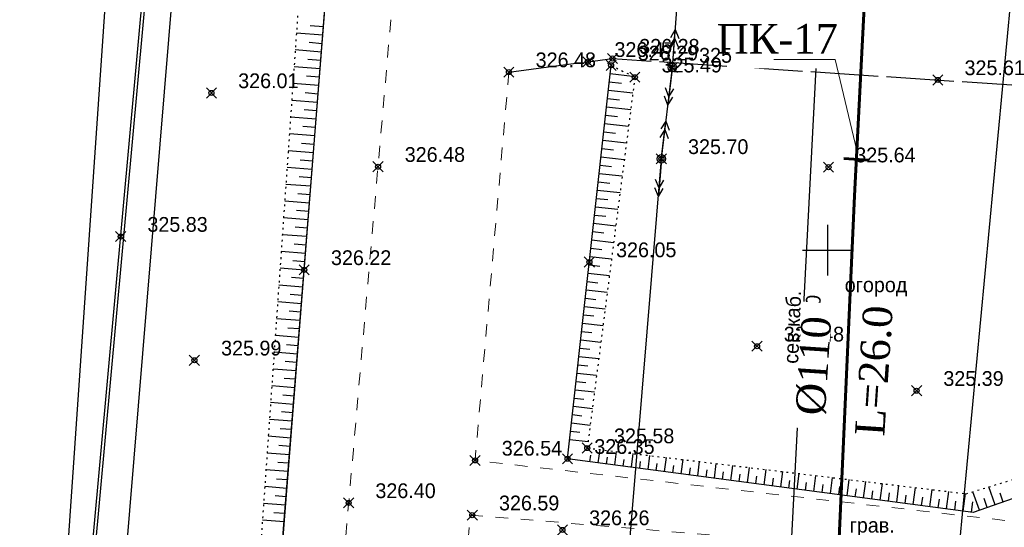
# Model space of a CAD drawing. Header units: metres. Extents: x 703769 to 722343, y 4313031 to 4317457.
# Tile 219 of 256: x 708181 to 708239, y 4314762 to 4314792. Entities that reach past the tile are written whole.
import ezdxf
from ezdxf import colors
from ezdxf.entities.mleader import LeaderData, LeaderLine
from ezdxf.math import Vec2, Vec3

# ---------------------------------------------------------------- set-up
doc = ezdxf.new("R2010")
doc.units = ezdxf.units.M
doc.header["$LTSCALE"] = 0.5
doc.header["$PDMODE"] = 35
doc.header["$PDSIZE"] = 0.3
for name, pattern in [('Auto_Street_NotBorder_Line_m1', [3, 1.5, -1.5]), ('ДОРОГИ_СТРОЯЩ', [9, 8, -1]), ('Контура низ откосов  Штриховая 0.1-0.5 - - - - - - -', [0.6, 0.1, -0.5])]:
    doc.linetypes.add(name, pattern=pattern)
for name, color, linetype in [('(001) Сетка', 92, 'Continuous'), ('(004) Точки рельефа', 7, 'Continuous'), ('(013) Газ', 30, 'ИК_Газопровод -------г--------'), ('(016) Кабель', 1, 'Continuous'), ('(019) Связь', 3, 'ИК_КАБ_СВЯЗИ'), ('(022) Возд. Линии', 7, 'Continuous'), ('(025) Дорога', 7, 'Continuous'), ('(035) Откосы', 7, 'Continuous'), ('(037) Контуры', 7, 'Continuous'), ('(040) Ограда', 7, 'Continuous')]:
    doc.layers.add(name, color=color, linetype=linetype)
doc.layers.add('AUTO#_ROADS_EXIST_L', color=7, linetype='Continuous', lineweight=15, true_color=0x000000)
doc.layers.add('ВК_В1', color=134, linetype='Continuous', lineweight=40)
doc.layers.add('ВОДОПРОВОД текст', color=7, linetype='Continuous', lineweight=50)
doc.styles.add('BM-431', font='txt')
doc.styles.add('D-431', font='txt')
doc.styles.add('Interproekt', font='isocpeur.ttf', dxfattribs={"width": 0.95, "oblique": 15})
doc.styles.get("Standard").update_dxf_attribs({"font": 'times.ttf'})
doc.styles.add('Times New Roman', font='times.ttf')
doc.linetypes.add('GAZ_VOZDUSH', pattern='A,1,-2,["~",Standard,S=3,R=0,X=-1.5,Y=-1.5],-1,10', length=14)
doc.linetypes.add('ИК_Газопровод -------г--------', pattern='A,9,-0.6,["Г",Standard,S=1.2,R=0,X=0,Y=-0.6],-1.2', length=10.8)
doc.linetypes.add('ИК_КАБ_СВЯЗИ', pattern='A,4,["o",Standard,S=0.5,R=0,X=0,Y=-0.125],4,-2', length=10)
doc.linetypes.add('ИК_Э_КАБ_НН', pattern='A,8,-2,["<",Standard,S=1,R=0,X=0,Y=-0.5],8,[">",Standard,S=1,R=0,X=-0.5,Y=-0.5],-2', length=20)
doc.linetypes.add('ОГРАДА_М_1М', pattern='A,2.5,["о",Standard,S=1,R=0,X=0,Y=-0.35],0.5,["0",Standard,S=0.5,R=0,X=-0.3,Y=-0.25],2.5', length=5.5)

# ---------------------------------------------------------------- blocks, each defined once
blk = doc.blocks.new('strela1')
at = {"layer": '(022) Возд. Линии'}
for p, q in [((-2, 0), (-1.5, 0.25)), ((0, 0), (-2, 0)), ((-2, 0), (-1.5, -0.25)), ((-1.5, 0), (-1, 0.25)), ((-1.5, 0), (-1, -0.25))]:
    blk.add_line(p, q, dxfattribs=at)
blk = doc.blocks.new('strela2')
at = {"layer": '(022) Возд. Линии'}
for p, q in [((0, 0), (2, 0)), ((1.5, 0), (1, 0.25)), ((1.5, 0), (1, -0.25)), ((2, 0), (1.5, 0.25)), ((2, 0), (1.5, -0.25))]:
    blk.add_line(p, q, dxfattribs=at)
blk = doc.blocks.new('STOLB')
at = {"layer": '(022) Возд. Линии'}
blk.add_circle((0, 0), 0.25, dxfattribs=at)
blk = doc.blocks.new('Setka')
at = {"layer": '(001) Сетка'}
for p, q in [((0, 1.5), (0, -1.5)), ((-1.5, 0), (1.5, 0))]:
    blk.add_line(p, q, dxfattribs=at)
blk = doc.blocks.new('*U279')
at = {"color": 1, "lineweight": 60, "flags": 128}
blk.add_lwpolyline([(-0.015, -0.757), (0.015, 0.757)], dxfattribs=at)
blk = doc.blocks.new('*U280')
at = {"color": 0, "linetype": 'ByBlock', "lineweight": -2, "transparency": 16777216, "rotation": 267.1111692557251}
blk.add_blockref('*U279', (708230.17, 4314783.841), dxfattribs=at)
blk = doc.blocks.new('_Dot')
at = {"color": 0, "linetype": 'ByBlock', "lineweight": -2}
blk.add_line((-0.5, 0), (-1, 0), dxfattribs=at)
at = {"color": 0, "linetype": 'ByBlock', "const_width": 0.5}
blk.add_lwpolyline([(-0.25, 0, 1), (0.25, 0, 1)], format="xyb", close=True, dxfattribs=at)

msp = doc.modelspace()

# ---------------------------------------------------------------- linework, layer by layer
at = {"layer": '(013) Газ', "linetype": 'GAZ_VOZDUSH', "elevation": 324.816, "flags": 128}
msp.add_lwpolyline([(708165.166, 4315455.034), (708237.064, 4315447.856), (708237.796, 4315439.435), (708237.948, 4315425.87), (708271.633, 4315423.02), (708271.633, 4315423.02), (708293.165, 4315421.558), (708284.482, 4315255.16), (708278.28, 4315165.641), (708278.086, 4315159.227), (708267.101, 4315087.682), (708203.286, 4314411.276), (708188.652, 4314151.902), (708188.652, 4314118.902)], dxfattribs=at)
at = {"layer": '(016) Кабель', "linetype": 'ИК_Э_КАБ_НН', "elevation": 325.652, "flags": 128}
msp.add_lwpolyline([(708148.162, 4314184.928), (708151.497, 4314225.638), (708155.946, 4314277.346), (708160.092, 4314325.308), (708165.82, 4314399.254), (708169.045, 4314439.184), (708172.399, 4314480.837), (708175.762, 4314521.367), (708178.982, 4314558.811), (708182.201, 4314596.426), (708185.813, 4314637.091), (708189.128, 4314677.545), (708192.281, 4314716.43), (708195.859, 4314758.023), (708198.741, 4314794.021), (708202.87, 4314842.96), (708206.45, 4314887.572), (708209.623, 4314925.94), (708213.998, 4314964.466), (708217.888, 4315003.776), (708222.285, 4315053.198), (708227.646, 4315118.21), (708230.7, 4315153.26), (708233.599, 4315183.887), (708236.608, 4315219.867), (708239.917, 4315258.483), (708242.964, 4315292.096), (708245.88, 4315324.716), (708249.037, 4315363.449), (708251.639, 4315395.315), (708254.553, 4315428.663), (708258.525, 4315473.098), (708262.105, 4315516.97), (708265.007, 4315550.248), (708267.691, 4315583.251), (708270.438, 4315616.597), (708274.286, 4315657.842), (708277.622, 4315697.97), (708280.245, 4315726.073), (708282.134, 4315747.294), (708285.192, 4315782.765), (708287.519, 4315812.482), (708289.716, 4315837.095), (708292.577, 4315870.499), (708295.609, 4315906.644), (708298.169, 4315937.003), (708301.105, 4315969.327), (708303.908, 4316001.447), (708306.247, 4316027.782), (708309.271, 4316062.456), (708312.329, 4316097.927), (708314.656, 4316127.644), (708316.853, 4316152.257), (708319.714, 4316185.661), (708322.746, 4316221.806), (708325.306, 4316252.165), (708328.242, 4316284.489), (708331.045, 4316316.609), (708331.607, 4316322.941)], dxfattribs=at)
at = {"layer": '(019) Связь', "flags": 128}
for points, elevation in [([(708317.145, 4316324.221), (708301.016, 4316142.912), (708256.741, 4315645.198), (708241.57, 4315465.518), (708189.214, 4314845.558), (708166.334, 4314514.295), (708160.318, 4314448.76), (708146.619, 4314291.453), (708137.034, 4314165.721), (708137.034, 4314165.721), (708137.034, 4314165.721), (708136.895, 4314100.448), (708136.888, 4314097.122)], 324.516), ([(708153.006, 4314105.043), (708156.993, 4314142.734), (708156.993, 4314142.734), (708174.147, 4314200.184), (708174.323, 4314203.958), (708195.362, 4314453.153), (708204.073, 4314563.084), (708218.911, 4314738.478), (708226.164, 4314758.135), (708236.601, 4314958.674), (708237.563, 4314979.166), (708241.532, 4315051.931), (708251.542, 4315144.303), (708253.161, 4315164.518), (708257.428, 4315233.645), (708258.881, 4315245.481), (708269.326, 4315369.847), (708270.394, 4315382.606), (708278.265, 4315465.509), (708280.616, 4315477.921), (708295.324, 4315641.488), (708303.766, 4315706.848), (708303.348, 4315724.234), (708305.187, 4315772.118), (708306.696, 4315783.119), (708308.615, 4315806.312), (708309.889, 4315815.038), (708320.552, 4315934.795), (708321.594, 4315946.168), (708336.888, 4316115.682), (708345.287, 4316227.711), (708346.981, 4316228.783), (708355.083, 4316230.156), (708358.134, 4316229.662)], 325.431)]:
    msp.add_lwpolyline(points, dxfattribs=dict(at, elevation=elevation))
at = {"layer": '(022) Возд. Линии', "elevation": -1.937, "flags": 128}
msp.add_lwpolyline([(708173.508, 4314249.294), (708180.426, 4314321.315), (708187.561, 4314422.215), (708190.623, 4314454.694), (708195.781, 4314509.415), (708203.64, 4314603.19), (708211.44, 4314697.517), (708218.596, 4314783.876), (708219.251, 4314789.291), (708222.239, 4314829.112), (708225.833, 4314872.829), (708227.553, 4314940.171), (708237.806, 4315038.61), (708242.302, 4315088.885), (708248.423, 4315158.844), (708247.859, 4315176.046), (708220.321, 4315178.161)], dxfattribs=at)
at = {"layer": '(025) Дорога', "elevation": 325.745, "flags": 128}
msp.add_lwpolyline([(708193.008, 4314847.478), (708194.025, 4314847.311), (708178.741, 4314663.003), (708176.27, 4314663.341), (708178.346, 4314685.769), (708181.068, 4314716.83), (708184.673, 4314756.981), (708188.173, 4314795.283), (708192.787, 4314843.357), (708193.008, 4314847.478)], dxfattribs=at)
at = {"layer": '(025) Дорога', "linetype": 'ДОРОГИ_СТРОЯЩ', "elevation": 325.447, "flags": 128}
msp.add_lwpolyline([(708209.552, 4314789.019), (708214.229, 4314789.631), (708215.697, 4314789.823), (708248.874, 4314787.637), (708251.05, 4314785.385), (708250.12, 4314772.548), (708255.039, 4314772.344)], dxfattribs=at)
at = {"layer": '(035) Откосы'}
for p, q in [((708196.945, 4314791.344, 325.699), (708198.512, 4314791.22, 325.699)), ((708197.766, 4314791.78, 325.699), (708198.551, 4314791.718, 325.699)), ((708197.691, 4314790.784, 325.699), (708198.472, 4314790.722, 325.699)), ((708196.876, 4314790.348, 325.699), (708198.433, 4314790.225, 325.699)), ((708197.617, 4314789.789, 325.699), (708198.393, 4314789.727, 325.699)), ((708196.806, 4314789.352, 325.699), (708198.354, 4314789.23, 325.699)), ((708215.56, 4314788.928, -0.295), (708216.889, 4314788.781, -0.295)), ((708196.737, 4314788.356, 325.699), (708198.275, 4314788.234, 325.699)), ((708197.543, 4314788.793, 325.699), (708198.314, 4314788.732, 325.699)), ((708215.506, 4314788.434, -0.295), (708216.237, 4314788.353, -0.295)), ((708197.469, 4314787.798, 325.699), (708198.235, 4314787.737, 325.699)), ((708215.451, 4314787.941, -0.295), (708216.904, 4314787.78, -0.295)), ((708196.667, 4314787.361, 325.699), (708198.196, 4314787.239, 325.699)), ((708215.397, 4314787.448, -0.295), (708216.119, 4314787.368, -0.295)), ((708197.394, 4314786.802, 325.699), (708198.156, 4314786.742, 325.699)), ((708215.342, 4314786.955, -0.295), (708216.778, 4314786.796, -0.295)), ((708196.597, 4314786.365, 325.699), (708198.117, 4314786.244, 325.699)), ((708215.287, 4314786.461, -0.295), (708216.001, 4314786.382, -0.295)), ((708197.32, 4314785.807, 325.699), (708198.077, 4314785.747, 325.699)), ((708215.178, 4314785.475, -0.295), (708215.883, 4314785.397, -0.295)), ((708215.233, 4314785.968, -0.295), (708216.651, 4314785.811, -0.295)), ((708196.528, 4314785.369, 325.699), (708198.038, 4314785.249, 325.699)), ((708197.246, 4314784.811, 325.699), (708197.998, 4314784.751, 325.699)), ((708215.124, 4314784.981, -0.295), (708216.525, 4314784.826, -0.295)), ((708196.458, 4314784.373, 325.699), (708197.959, 4314784.254, 325.699)), ((708215.069, 4314784.488, -0.295), (708215.765, 4314784.411, -0.295)), ((708197.171, 4314783.815, 325.699), (708197.92, 4314783.756, 325.699)), ((708215.015, 4314783.995, -0.295), (708216.399, 4314783.842, -0.295)), ((708196.389, 4314783.377, 325.699), (708197.88, 4314783.259, 325.699)), ((708214.96, 4314783.502, -0.295), (708215.648, 4314783.426, -0.295)), ((708197.097, 4314782.82, 325.699), (708197.841, 4314782.761, 325.699)), ((708214.851, 4314782.515, -0.295), (708215.53, 4314782.44, -0.295)), ((708214.905, 4314783.008, -0.295), (708216.272, 4314782.857, -0.295)), ((708196.319, 4314782.381, 325.699), (708197.801, 4314782.263, 325.699)), ((708214.796, 4314782.022, -0.295), (708216.146, 4314781.873, -0.295)), ((708196.249, 4314781.385, 325.699), (708197.722, 4314781.268, 325.699)), ((708197.023, 4314781.824, 325.699), (708197.762, 4314781.766, 325.699)), ((708214.742, 4314781.529, -0.295), (708215.412, 4314781.454, -0.295)), ((708196.949, 4314780.829, 325.699), (708197.683, 4314780.771, 325.699)), ((708214.687, 4314781.035, -0.295), (708216.019, 4314780.888, -0.295)), ((708196.18, 4314780.389, 325.699), (708197.643, 4314780.273, 325.699)), ((708214.632, 4314780.542, -0.295), (708215.294, 4314780.469, -0.295)), ((708196.874, 4314779.833, 325.699), (708197.604, 4314779.775, 325.699)), ((708214.523, 4314779.556, -0.295), (708215.177, 4314779.483, -0.295)), ((708214.578, 4314780.049, -0.295), (708215.893, 4314779.903, -0.295)), ((708196.11, 4314779.393, 325.699), (708197.564, 4314779.278, 325.699)), ((708214.469, 4314779.062, -0.295), (708215.767, 4314778.919, -0.295)), ((708196.041, 4314778.397, 325.699), (708197.485, 4314778.283, 325.699)), ((708196.8, 4314778.838, 325.699), (708197.525, 4314778.78, 325.699)), ((708214.414, 4314778.569, -0.295), (708215.059, 4314778.498, -0.295)), ((708196.726, 4314777.842, 325.699), (708197.446, 4314777.785, 325.699)), ((708214.36, 4314778.076, -0.295), (708215.64, 4314777.934, -0.295)), ((708195.971, 4314777.401, 325.699), (708197.407, 4314777.287, 325.699)), ((708214.305, 4314777.582, -0.295), (708214.941, 4314777.512, -0.295)), ((708196.652, 4314776.847, 325.699), (708197.367, 4314776.79, 325.699)), ((708214.25, 4314777.089, -0.295), (708215.514, 4314776.949, -0.295)), ((708195.901, 4314776.405, 325.699), (708197.328, 4314776.292, 325.699)), ((708214.141, 4314776.103, -0.295), (708215.387, 4314775.965, -0.295)), ((708214.196, 4314776.596, -0.295), (708214.823, 4314776.526, -0.295)), ((708196.577, 4314775.851, 325.699), (708197.288, 4314775.795, 325.699)), ((708214.087, 4314775.609, -0.295), (708214.705, 4314775.541, -0.295)), ((708195.832, 4314775.409, 325.699), (708197.249, 4314775.297, 325.699)), ((708214.032, 4314775.116, -0.295), (708215.261, 4314774.98, -0.295)), ((708195.762, 4314774.413, 325.699), (708197.17, 4314774.302, 325.699)), ((708196.503, 4314774.855, 325.699), (708197.209, 4314774.799, 325.699)), ((708213.977, 4314774.623, -0.295), (708214.588, 4314774.555, -0.295)), ((708196.429, 4314773.86, 325.699), (708197.13, 4314773.804, 325.699)), ((708213.923, 4314774.13, -0.295), (708215.135, 4314773.995, -0.295)), ((708195.693, 4314773.418, 325.699), (708197.091, 4314773.307, 325.699)), ((708213.814, 4314773.143, -0.295), (708215.008, 4314773.011, -0.295)), ((708213.868, 4314773.636, -0.295), (708214.47, 4314773.57, -0.295)), ((708196.355, 4314772.864, 325.699), (708197.051, 4314772.809, 325.699)), ((708213.759, 4314772.65, -0.295), (708214.352, 4314772.584, -0.295)), ((708195.623, 4314772.422, 325.699), (708197.012, 4314772.311, 325.699)), ((708213.704, 4314772.157, -0.295), (708214.882, 4314772.026, -0.295)), ((708195.554, 4314771.426, 325.699), (708196.933, 4314771.316, 325.699)), ((708196.28, 4314771.869, 325.699), (708196.972, 4314771.814, 325.699)), ((708213.65, 4314771.663, -0.295), (708214.234, 4314771.599, -0.295)), ((708196.206, 4314770.873, 325.699), (708196.893, 4314770.819, 325.699)), ((708213.595, 4314771.17, -0.295), (708214.755, 4314771.042, -0.295)), ((708195.484, 4314770.43, 325.699), (708196.854, 4314770.321, 325.699)), ((708213.541, 4314770.677, -0.295), (708214.116, 4314770.613, -0.295)), ((708196.132, 4314769.878, 325.699), (708196.815, 4314769.823, 325.699)), ((708213.432, 4314769.69, -0.295), (708213.999, 4314769.627, -0.295)), ((708213.486, 4314770.183, -0.295), (708214.629, 4314770.057, -0.295)), ((708195.414, 4314769.434, 325.699), (708196.775, 4314769.326, 325.699)), ((708213.377, 4314769.197, -0.295), (708214.503, 4314769.072, -0.295)), ((708196.058, 4314768.882, 325.699), (708196.736, 4314768.828, 325.699)), ((708213.322, 4314768.704, -0.295), (708213.881, 4314768.642, -0.295)), ((708195.345, 4314768.438, 325.699), (708196.696, 4314768.331, 325.699)), ((708195.983, 4314767.887, 325.699), (708196.657, 4314767.833, 325.699)), ((708213.268, 4314768.21, -0.295), (708214.376, 4314768.088, -0.295)), ((708195.275, 4314767.442, 325.699), (708196.617, 4314767.336, 325.699)), ((708213.213, 4314767.717, -0.295), (708213.763, 4314767.656, -0.295)), ((708195.909, 4314766.891, 325.699), (708196.578, 4314766.838, 325.699)), ((708213.159, 4314767.224, -0.295), (708214.25, 4314767.103, -0.295)), ((708195.206, 4314766.446, 325.699), (708196.538, 4314766.34, 325.699)), ((708214.361, 4314765.913, -0.295), (708214.412, 4314766.302, -0.295)), ((708214.853, 4314765.848, -0.295), (708214.957, 4314766.632, -0.295)), ((708215.345, 4314765.783, -0.295), (708215.397, 4314766.178, -0.295)), ((708215.837, 4314765.718, -0.295), (708215.942, 4314766.513, -0.295)), ((708216.821, 4314765.588, -0.295), (708216.928, 4314766.394, -0.295)), ((708217.805, 4314765.457, -0.295), (708217.913, 4314766.276, -0.295)), ((708218.789, 4314765.327, -0.295), (708218.899, 4314766.157, -0.295)), ((708195.835, 4314765.895, 325.699), (708196.499, 4314765.843, 325.699)), ((708216.329, 4314765.653, -0.295), (708216.382, 4314766.053, -0.295)), ((708217.313, 4314765.522, -0.295), (708217.367, 4314765.929, -0.295)), ((708218.297, 4314765.392, -0.295), (708218.351, 4314765.804, -0.295)), ((708219.281, 4314765.262, -0.295), (708219.336, 4314765.68, -0.295)), ((708219.773, 4314765.197, -0.295), (708219.884, 4314766.038, -0.295)), ((708220.265, 4314765.132, -0.295), (708220.321, 4314765.555, -0.295)), ((708220.757, 4314765.067, -0.295), (708220.87, 4314765.919, -0.295)), ((708221.741, 4314764.936, -0.295), (708221.855, 4314765.801, -0.295)), ((708222.725, 4314764.806, -0.295), (708222.841, 4314765.682, -0.295)), ((708223.709, 4314764.676, -0.295), (708223.826, 4314765.563, -0.295)), ((708195.136, 4314765.45, 325.699), (708196.459, 4314765.345, 325.699)), ((708221.249, 4314765.001, -0.295), (708221.306, 4314765.431, -0.295)), ((708222.233, 4314764.871, -0.295), (708222.29, 4314765.306, -0.295)), ((708223.217, 4314764.741, -0.295), (708223.275, 4314765.182, -0.295)), ((708224.201, 4314764.611, -0.295), (708224.26, 4314765.057, -0.295)), ((708224.693, 4314764.546, -0.295), (708224.812, 4314765.444, -0.295)), ((708225.677, 4314764.415, -0.295), (708225.797, 4314765.325, -0.295)), ((708226.661, 4314764.285, -0.295), (708226.783, 4314765.207, -0.295)), ((708227.645, 4314764.155, -0.295), (708227.768, 4314765.088, -0.295)), ((708228.629, 4314764.025, -0.295), (708228.754, 4314764.969, -0.295)), ((708195.066, 4314764.454, 325.699), (708196.38, 4314764.35, 325.699)), ((708195.761, 4314764.9, 325.699), (708196.42, 4314764.848, 325.699)), ((708225.185, 4314764.48, -0.295), (708225.244, 4314764.933, -0.295)), ((708226.169, 4314764.35, -0.295), (708226.229, 4314764.808, -0.295)), ((708227.153, 4314764.22, -0.295), (708227.214, 4314764.684, -0.295)), ((708228.137, 4314764.09, -0.295), (708228.199, 4314764.559, -0.295)), ((708229.121, 4314763.959, -0.295), (708229.183, 4314764.435, -0.295)), ((708229.613, 4314763.894, -0.295), (708229.739, 4314764.85, -0.295)), ((708230.597, 4314763.764, -0.295), (708230.725, 4314764.732, -0.295)), ((708231.58, 4314763.634, -0.295), (708231.71, 4314764.613, -0.295)), ((708232.564, 4314763.504, -0.295), (708232.696, 4314764.494, -0.295)), ((708233.548, 4314763.373, -0.295), (708233.681, 4314764.375, -0.295)), ((708238.404, 4314763.357, -0.295), (708238.034, 4314764.421, -0.295)), ((708195.686, 4314763.904, 325.699), (708196.341, 4314763.852, 325.699)), ((708230.105, 4314763.829, -0.295), (708230.168, 4314764.31, -0.295)), ((708231.088, 4314763.699, -0.295), (708231.153, 4314764.186, -0.295)), ((708232.072, 4314763.569, -0.295), (708232.138, 4314764.061, -0.295)), ((708233.056, 4314763.439, -0.295), (708233.122, 4314763.937, -0.295)), ((708234.04, 4314763.308, -0.295), (708234.107, 4314763.812, -0.295)), ((708234.532, 4314763.243, -0.295), (708234.667, 4314764.257, -0.295)), ((708235.516, 4314763.113, -0.295), (708235.652, 4314764.138, -0.295)), ((708236.5, 4314762.983, -0.295), (708236.638, 4314764.019, -0.295)), ((708237.466, 4314763.031, -0.295), (708237.084, 4314764.132, -0.295)), ((708238.873, 4314763.52, -0.295), (708238.691, 4314764.043, -0.295)), ((708194.997, 4314763.458, 325.699), (708196.301, 4314763.355, 325.699)), ((708235.024, 4314763.178, -0.295), (708235.092, 4314763.688, -0.295)), ((708236.008, 4314763.048, -0.295), (708236.077, 4314763.563, -0.295)), ((708236.992, 4314762.918, -0.295), (708237.074, 4314763.536, -0.295)), ((708237.935, 4314763.194, -0.295), (708237.747, 4314763.735, -0.295)), ((708195.612, 4314762.909, 325.699), (708196.262, 4314762.857, 325.699)), ((708194.927, 4314762.462, 325.699), (708196.223, 4314762.36, 325.699))]:
    msp.add_line(p, q, dxfattribs=at)
at = {"layer": '(035) Откосы', "linetype": 'Контура низ откосов  Штриховая 0.1-0.5 - - - - - - -'}
for points, elevation in [([(708210.106, 4314942.312), (708208.004, 4314942.312), (708207.68, 4314934.153), (708207.233, 4314931.882), (708206.309, 4314926.049), (708203.001, 4314914.644), (708198.769, 4314913.675), (708197.173, 4314899.98), (708201.194, 4314894.603), (708204.158, 4314890.893), (708203.912, 4314886.034), (708200.93, 4314841.548), (708197.235, 4314795.49), (708194.527, 4314756.735), (708190.461, 4314716.46), (708187.578, 4314678.893), (708186.01, 4314664.266), (708184.019, 4314663.252), (708182.137, 4314663.252), (708182.207, 4314662.056)], 325.699), ([(708215.615, 4314789.421), (708217.024, 4314788.713), (708214.201, 4314766.723), (708236.692, 4314764.013), (708240.364, 4314765.131), (708241.951, 4314767.719), (708242.76, 4314767.901)], -0.295)]:
    msp.add_lwpolyline(points, dxfattribs=dict(at, elevation=elevation))
at = {"layer": '(035) Откосы', "elevation": -0.295, "flags": 128}
msp.add_lwpolyline([(708242.76, 4314767.901), (708241.448, 4314764.415), (708237.099, 4314762.903), (708213.033, 4314766.089), (708215.615, 4314789.421)], dxfattribs=at)
at = {"layer": '(040) Ограда', "linetype": 'ОГРАДА_М_1М', "elevation": 325.652, "flags": 128}
msp.add_lwpolyline([(708163.026, 4314665.115), (708176.1, 4314663.647), (708178.156, 4314685.744), (708180.842, 4314716.374), (708184.445, 4314756.616), (708187.931, 4314794.755), (708192.634, 4314842.932), (708177.884, 4314844.176)], dxfattribs=at)
at = {"color": 7, "lineweight": 60, "flags": 128}
msp.add_lwpolyline([(708240.115, 4314986.119), (708237.465, 4314926.667), (708235.809, 4314899.895), (708234.498, 4314869.618), (708230.06, 4314781.67), (708228.958, 4314757.378), (708223.359, 4314737.037), (708204.558, 4314523.813), (708196.059, 4314424.814), (708184.899, 4314294.752), (708174.557, 4314166.154), (708168.436, 4314154.821), (708168.436, 4314154.821), (708086.138, 4314125.895), (708037.269, 4314109.069), (708002.488, 4314098.284), (708002.488, 4314098.284), (707913.651, 4314069.236), (707865.757, 4314055.085), (707817.896, 4314040.633), (707721.771, 4314013.098), (707673.615, 4313999.646), (707633.375, 4313988.405), (707625.006, 4314019.638)], dxfattribs=at)
at = {"elevation": 325.699, "flags": 128}
msp.add_lwpolyline([(708182.207, 4314662.056), (708184.171, 4314662.055), (708185.997, 4314663.018), (708187.165, 4314664.042), (708188.976, 4314678.808), (708192.179, 4314715.684), (708195.771, 4314756.666), (708198.835, 4314795.299), (708202.591, 4314841.592), (708206.341, 4314886.148), (708205.687, 4314891.347), (708201.866, 4314895.153), (708197.948, 4314900.318), (708199.35, 4314912.989), (708203.77, 4314913.622), (708207.35, 4314926.066), (708208.759, 4314931.443), (708209.84, 4314933.463), (708210.106, 4314942.312)], dxfattribs=at)
at = {"color": 0, "linetype": 'ByBlock', "lineweight": -2, "transparency": 16777216}
for p in [(708215.697, 4314789.823, 326.282), (708214.229, 4314789.631, 326.473), (708215.615, 4314789.421, 326.288), (708219.251, 4314789.291, 325.579), (708209.552, 4314789.019, 326.477), (708217.024, 4314788.713, 325.486), (708235, 4314788.551, 325.606), (708191.901, 4314787.779, 326.015), (708201.784, 4314783.406, 326.48), (708218.596, 4314783.876, 325.695), (708228.517, 4314783.38, 325.644), (708186.515, 4314779.263, 325.826), (708214.324, 4314777.755, 326.05), (708197.407, 4314777.287, 326.221), (708224.273, 4314772.758, 325.48), (708190.887, 4314771.927, 325.991), (708233.743, 4314770.125, 325.392), (708214.201, 4314766.723, 325.58), (708207.542, 4314765.989, 326.542), (708213.033, 4314766.089, 326.347), (708200.043, 4314763.468, 326.397), (708207.378, 4314762.741, 326.588), (708212.726, 4314761.863, 326.256)]:
    msp.add_point(p, dxfattribs=at)
at = {"layer": 'AUTO#_ROADS_EXIST_L', "linetype": 'Auto_Street_NotBorder_Line_m1', "lineweight": 15, "elevation": -0.295, "flags": 128}
for points in [[(708187.447, 4314952.222), (708207.105, 4314950.596), (708209.087, 4314949.815), (708210.744, 4314948.3), (708215.867, 4314943.205), (708213.056, 4314913.083), (708210.358, 4314887.237), (708207.923, 4314853.759), (708200.32, 4314766.621), (708193.9, 4314693.542), (708191.283, 4314663.735), (708188, 4314661.461), (708183.971, 4314658.997), (708180.815, 4314658.438), (708162.607, 4314660.007)], [(708209.552, 4314789.019), (708207.542, 4314765.989), (708240.83, 4314762.224), (708245.136, 4314771.524), (708250.12, 4314772.548)], [(708246.484, 4314741.865), (708247.734, 4314756.775), (708240.738, 4314759.979), (708207.258, 4314762.751), (708201.122, 4314692.908), (708193.27, 4314603.47), (708184.949, 4314510.163), (708181.081, 4314459.486), (708224.126, 4314459.052)]]:
    msp.add_lwpolyline(points, dxfattribs=at)

# ---------------------------------------------------------------- block references
at = {"layer": '(001) Сетка'}
msp.add_blockref('Setka', (708228.465, 4314778.456), dxfattribs=at)
at = {"layer": '(022) Возд. Линии'}
for name, p, rotation in [('strela2', (708219.27, 4314789.54, -1.937), 85.70880780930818), ('strela1', (708219.22, 4314789.041, -1.937), 82.91999931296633), ('strela2', (708218.626, 4314784.124, -1.937), 83.10299294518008), ('strela1', (708218.576, 4314783.625, -1.937), 85.49494706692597)]:
    msp.add_blockref(name, p, dxfattribs=dict(at, rotation=rotation))
for p in [(708219.251, 4314789.291, -1.937), (708218.596, 4314783.876, -1.937)]:
    msp.add_blockref('STOLB', p, dxfattribs=at)
at = {"color": 36, "lineweight": 60}
msp.add_blockref('*U280', (0, 0), dxfattribs=at)

# ---------------------------------------------------------------- texts
at = {"layer": '(004) Точки рельефа', "style": 'D-431'}
for s, p in [('326.47', (708215.815, 4314789.916, 326.473)), ('326.28', (708217.283, 4314790.108, 326.282)), ('326.48', (708211.138, 4314789.305, 326.477)), ('326.29', (708217.201, 4314789.706, 326.288)), ('325.58', (708220.837, 4314789.574, 325.579)), ('325.49', (708218.61, 4314788.997, 325.486)), ('325.61', (708236.586, 4314788.836, 325.606)), ('326.01', (708193.487, 4314788.065, 326.015)), ('325.70', (708220.182, 4314784.158, 325.695)), ('326.48', (708203.37, 4314783.692, 326.48)), ('325.64', (708230.103, 4314783.665, 325.644)), ('325.83', (708188.101, 4314779.547, 325.826)), ('326.22', (708198.993, 4314777.573, 326.221)), ('326.05', (708215.91, 4314778.04, 326.05)), ('325.48', (708225.86, 4314773.041, 325.48)), ('325.99', (708192.473, 4314772.212, 325.991)), ('325.39', (708235.329, 4314770.409, 325.392)), ('325.58', (708215.787, 4314767.006, 325.58)), ('326.54', (708209.128, 4314766.274, 326.542)), ('326.35', (708214.619, 4314766.374, 326.347)), ('326.40', (708201.629, 4314763.754, 326.397)), ('326.59', (708208.964, 4314763.026, 326.588)), ('326.26', (708214.312, 4314762.148, 326.256))]:
    msp.add_text(s, height=0.875, dxfattribs=at).set_placement(p)
at = {"layer": '(019) Связь', "color": 0, "linetype": 'Continuous', "style": 'D-431'}
for s, rotation, p in [('сев.каб.', 87.58351, (708226.712, 4314771.709, -0.295)), ('гл.1.10', 85.87098, (708227.804, 4314772.07, -0.295))]:
    msp.add_text(s, height=0.875, rotation=rotation, dxfattribs=at).set_placement(p)
at = {"layer": '(025) Дорога', "linetype": 'ДОРОГИ_СТРОЯЩ', "style": 'BM-431'}
msp.add_text('грав.', height=0.875, dxfattribs=at).set_placement((708229.77, 4314761.711, -0.295))
at = {"layer": '(037) Контуры', "color": 0, "linetype": 'ByBlock', "style": 'BM-431'}
msp.add_text('огород', height=0.875, dxfattribs=at).set_placement((708229.478, 4314775.966, -0.295))

# ---------------------------------------------------------------- next in the draw order: texts
at = {"layer": 'ВОДОПРОВОД текст', "color": 7, "linetype": 'Continuous', "lineweight": 50, "char_height": 1.75, "width": 7.48307, "attachment_point": 5, "rotation": 86.22547, "style": 'Times New Roman', "bg_fill": 3, "box_fill_scale": 1, "bg_fill_color": 256, "bg_fill_transparency": 16714492}
for s, insert in [('L=26.0', (708231.223, 4314771.313, 41.38)), ('%%C110', (708227.649, 4314771.607, -404.593))]:
    msp.add_mtext(s, dxfattribs=dict(at, insert=insert))

# ---------------------------------------------------------------- next in the draw order: leaders
at = {"layer": 'ВК_В1', "color": 7, "lineweight": 13}
ml = msp.add_multileader_mtext('Standard', dxfattribs=at)
ml.set_content('{\\fTimes New Roman|b0|i0|c204|p18;\\Q0;\\W1;ПК-\\fTimes New Roman|b0|i0|c0|p18;17}', color=7, style='Interproekt')
ml.set_leader_properties(color=256, linetype='Continuous', lineweight=13)
ml.set_arrow_properties(name='DOT')
ml.build(insert=Vec2(0, 0))
ml.multileader.update_dxf_attribs({"text_left_attachment_type": 6, "text_right_attachment_type": 6, "dogleg_length": 0, "arrow_head_size": 0.00144})
ctx = ml.context
ctx.base_point, ctx.char_height, ctx.arrow_head_size, ctx.landing_gap_size, ctx.plane_origin = Vec3(708222.034, 4314789.767), 1.75, 0.00144, 0.0008, Vec3(709093.353, 4314830.53)
ctx.left_attachment, ctx.right_attachment, ctx.text_align_type = 6, 6, 1
notes = []
notes.append((ctx, [(1, (1, 1, 0), (708228.908, 4314789.767), (-1, 0), 0, [(0, [(708230.197, 4314784.376)], 0, [])])]))
ctx.mtext.insert, ctx.mtext.rotation, ctx.mtext.width, ctx.mtext.alignment, ctx.mtext.flow_direction = Vec3(708225.471, 4314791.867), 6.283185, 3.59135, 2, 5
ctx.mtext.has_bg_fill, ctx.mtext.bg_color, ctx.mtext.bg_scale_factor, ctx.mtext.bg_transparency, ctx.mtext.use_window_bg_color = 1, -1027028792, 1.5, 0, 1
for ctx, leaders in notes:
    for number, flags, end, landing, length, lines in leaders:
        leader = LeaderData()
        leader.index, (leader.has_last_leader_line, leader.has_dogleg_vector, leader.attachment_direction) = number, flags
        leader.last_leader_point, leader.dogleg_vector, leader.dogleg_length = Vec3(end), Vec3(landing), length
        for number, points, colour, breaks in lines:
            line = LeaderLine()
            line.index, line.vertices, line.color, line.breaks = number, Vec3.list(points), colors.encode_raw_color(colour), breaks
            leader.lines.append(line)
        ctx.leaders.append(leader)

doc.saveas('drawing.dxf')
